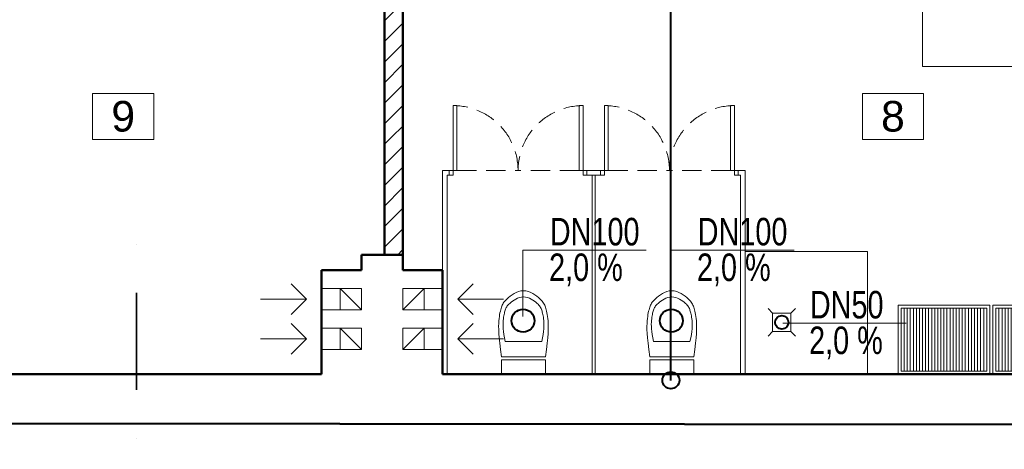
# Model space of a CAD drawing. Header units: millimetres. Extents: x 168402 to 202341, y 205146 to 229271.
# Tile 15 of 56: x 174170 to 174814, y 210982 to 211263. Entities that reach past the tile are written whole.
import ezdxf
from ezdxf.lldxf.tags import DXFTag

# ---------------------------------------------------------------- set-up
doc = ezdxf.new("R2010")
doc.units = ezdxf.units.MM
doc.linetypes.add('DASHDOT', pattern=[25.4, 12.7, -6.35, 0, -6.35])
doc.linetypes.add('DASHED', pattern=[19.05, 12.7, -6.35])
doc.layers.get('0').update_dxf_attribs({"lineweight": 0})
for name, color, linetype, lineweight in [('DRZWI I OKNA', 30, 'Continuous', 9), ('kreskowanie', 9, 'Continuous', 5), ('linia - gruba - projektowana', 170, 'Continuous', 50), ('linia - meble', 5, 'Continuous', 9), ('linia - rzut - gruba - istn.', 250, 'Continuous', 50), ('LINIA CIENKA', 7, 'Continuous', 13), ('LINIA UMEBLOWANIE', 252, 'Continuous', 5), ('OPISY', 251, 'Continuous', 9), ('WOD-KAN', 170, 'Continuous', 9), ('ściana_istniejąca', 7, 'Continuous', 35)]:
    doc.layers.add(name, color=color, linetype=linetype, lineweight=lineweight)
doc.layers.add('IS_Kanalizacja_sanitarna_grawitacyjna', color=15, linetype='SOLID')
doc.layers.add('IS_Opisy_działek_Kanalizacja', color=7, linetype='SOLID', true_color=0x000000)
doc.styles.add('simplex', font='arial.ttf')
doc.styles.get("Standard").update_dxf_attribs({"font": 'ARIALN.TTF', "width": 0.75})
tags = doc.linetypes.add('DASH', pattern=[15, 10, -5]).pattern_tags.tags
tags[6:7] = [DXFTag(74, 4), DXFTag(75, 0), DXFTag(340, '0'), DXFTag(46, 0.0), DXFTag(50, 0.0), DXFTag(44, 0.0), DXFTag(45, 0.0)]
tags[4:5] = [DXFTag(74, 4), DXFTag(75, 0), DXFTag(340, '0'), DXFTag(46, 0.0), DXFTag(50, 0.0), DXFTag(44, 0.0), DXFTag(45, 0.0)]
tags = doc.linetypes.add('SOLID', pattern=[10, 10, 0]).pattern_tags.tags
tags[6:7] = [DXFTag(74, 4), DXFTag(75, 0), DXFTag(340, '0'), DXFTag(46, 0.0), DXFTag(50, 0.0), DXFTag(44, 0.0), DXFTag(45, 0.0)]
tags[4:5] = [DXFTag(74, 4), DXFTag(75, 0), DXFTag(340, '0'), DXFTag(46, 0.0), DXFTag(50, 0.0), DXFTag(44, 0.0), DXFTag(45, 0.0)]
pattern_1 = [(45, (-194528.292, -220675.846), (-6.7351921, 6.7351921), [])]

# ---------------------------------------------------------------- blocks, each defined once
blk = doc.blocks.new('PÓŁKA ZE STALI')
at = {"layer": 'LINIA UMEBLOWANIE'}
for p, q in [((13251.78, 1323.45), (13251.78, 1379.45)), ((13251.78, 1379.45), (13292.78, 1379.45)), ((13292.78, 1379.45), (13292.78, 1323.45)), ((13292.78, 1377.45), (13251.78, 1377.45)), ((13292.78, 1375.45), (13251.78, 1375.45)), ((13292.78, 1373.45), (13251.78, 1373.45)), ((13292.78, 1371.45), (13251.78, 1371.45)), ((13292.78, 1369.45), (13251.78, 1369.45)), ((13292.78, 1367.45), (13251.78, 1367.45)), ((13292.78, 1365.45), (13251.78, 1365.45)), ((13292.78, 1363.45), (13251.78, 1363.45)), ((13292.78, 1361.45), (13251.78, 1361.45)), ((13292.78, 1359.45), (13251.78, 1359.45)), ((13292.78, 1357.45), (13251.78, 1357.45)), ((13292.78, 1355.45), (13251.78, 1355.45)), ((13292.78, 1353.45), (13251.78, 1353.45)), ((13292.78, 1351.45), (13251.78, 1351.45)), ((13292.78, 1349.45), (13251.78, 1349.45)), ((13292.78, 1347.45), (13251.78, 1347.45)), ((13292.78, 1345.45), (13251.78, 1345.45)), ((13292.78, 1343.45), (13251.78, 1343.45)), ((13292.78, 1341.45), (13251.78, 1341.45)), ((13292.78, 1339.45), (13251.78, 1339.45)), ((13292.78, 1337.45), (13251.78, 1337.45)), ((13292.78, 1335.45), (13251.78, 1335.45)), ((13292.78, 1333.45), (13251.78, 1333.45)), ((13292.78, 1331.45), (13251.78, 1331.45)), ((13292.78, 1329.45), (13251.78, 1329.45)), ((13292.78, 1327.45), (13251.78, 1327.45)), ((13292.78, 1325.45), (13251.78, 1325.45)), ((13292.78, 1323.45), (13251.78, 1323.45))]:
    blk.add_line(p, q, dxfattribs=at)
blk.add_lwpolyline([(13294.78, 1321.45), (13249.78, 1321.45), (13249.78, 1381.45), (13294.78, 1381.45), (13294.78, 1321.45)], dxfattribs=at)
blk = doc.blocks.new('G$C2A3AD980')
at = {"layer": 'kreskowanie'}
h = blk.add_hatch(dxfattribs=at)
h.set_pattern_fill('ANSI31', color=252, scale=3)
h.set_pattern_definition(pattern_1)
h.paths.add_polyline_path([(1277.98, 580), (1289.98, 580), (1289.98, 630), (1277.98, 630)])
h.paths.add_polyline_path([(1277.98, 553), (1289.98, 553), (1289.98, 580), (1277.98, 580)])
h.paths.add_polyline_path([(1137, 789), (1137, 777), (1262.97, 777), (1262.97, 779), (1262.98, 789)])
h = blk.add_hatch(dxfattribs=at)
h.set_pattern_fill('ANSI31', color=252, scale=3)
h.set_pattern_definition(pattern_1)
h.paths.add_polyline_path([(1278, 630), (1290, 630), (1290, 777), (1278, 777)])
at = {"layer": 'DRZWI I OKNA', "color": 252}
for p, q in [((1322.97, 608), (1322.97, 650.5)), ((1322.97, 650.5), (1325.47, 650.5)), ((1325.47, 650.5), (1325.47, 608)), ((1407.97, 650.5), (1405.47, 650.5)), ((1405.47, 650.5), (1405.47, 608)), ((1407.97, 608), (1407.97, 650.5)), ((1421.97, 608), (1421.97, 650.5)), ((1421.97, 650.5), (1424.47, 650.5)), ((1424.47, 650.5), (1424.47, 608)), ((1506.97, 650.5), (1504.47, 650.5)), ((1504.47, 650.5), (1504.47, 608)), ((1506.97, 608), (1506.97, 650.5)), ((1322.97, 608), (1320.47, 608)), ((1322.97, 605), (1322.97, 608)), ((1325.47, 608), (1322.97, 608)), ((1405.47, 608), (1407.97, 608)), ((1407.97, 605), (1407.97, 608)), ((1407.97, 608), (1410.47, 608)), ((1421.97, 608), (1419.47, 608)), ((1421.97, 605), (1421.97, 608)), ((1424.47, 608), (1421.97, 608)), ((1504.47, 608), (1506.97, 608)), ((1506.97, 605), (1506.97, 608)), ((1506.97, 608), (1509.47, 608)), ((1322.97, 605), (1320.47, 605)), ((1407.97, 605), (1410.47, 605)), ((1421.97, 605), (1419.47, 605)), ((1506.97, 605), (1509.47, 605))]:
    blk.add_line(p, q, dxfattribs=at)
at = {"layer": 'DRZWI I OKNA', "color": 252, "linetype": 'DASHED'}
for p, q in [((1325.47, 608), (1365.47, 608)), ((1405.47, 608), (1365.47, 608)), ((1424.47, 608), (1464.47, 608)), ((1504.47, 608), (1464.47, 608))]:
    blk.add_line(p, q, dxfattribs=at)
for centre, start, end in [((1322.97, 608), 0, 90), ((1407.97, 608), 90, 180), ((1421.97, 608), 0, 90), ((1506.97, 608), 90, 180)]:
    blk.add_arc(centre, 42.5, start, end, dxfattribs=at)
at = {"layer": 'linia - gruba - projektowana', "color": 252}
for p, q in [((1263, 543), (1263, 553)), ((1290, 553), (1263, 553)), ((1290, 543), (1290, 553)), ((1237, 475), (1237, 543)), ((1263, 543), (1237, 543)), ((1316, 543), (1290, 543)), ((1316, 475), (1316, 543)), ((1237, 475), (841.5, 475)), ((1316, 475), (1746, 475)), ((1872, 442), (930.17, 442.65))]:
    blk.add_line(p, q, dxfattribs=at)
at = {"layer": 'linia - meble', "color": 3}
for p, q in [((1357.08, 496.33), (1380.92, 496.33)), ((1454.08, 496.33), (1477.92, 496.33)), ((1354.6, 486.3), (1383.4, 486.3)), ((1354.6, 484.3), (1354.6, 474.5)), ((1354.6, 484.3), (1383.4, 484.3)), ((1383.4, 484.3), (1383.4, 474.5)), ((1451.6, 486.3), (1480.4, 486.3)), ((1451.6, 484.3), (1451.6, 474.5)), ((1451.6, 484.3), (1480.4, 484.3)), ((1480.4, 484.3), (1480.4, 474.5))]:
    blk.add_line(p, q, dxfattribs=at)
for points in [[(1354.6, 486.3), (1353.94, 491.04), (1353.45, 495.12), (1353.11, 498.61), (1352.89, 501.58), (1352.79, 504.12), (1352.77, 506.28), (1352.83, 508.16), (1352.93, 509.81), (1353.07, 511.32), (1353.24, 512.69), (1353.43, 513.93), (1353.64, 515.07), (1353.87, 516.1), (1354.11, 517.03), (1354.35, 517.89), (1354.6, 518.67), (1354.85, 519.4), (1355.13, 520.07), (1355.44, 520.72), (1355.81, 521.36), (1356.26, 522.01), (1356.8, 522.68), (1357.47, 523.4), (1358.27, 524.17), (1359.22, 525.02), (1360.31, 525.9), (1361.53, 526.77), (1362.86, 527.59), (1364.29, 528.32), (1365.79, 528.9), (1367.37, 529.31), (1369, 529.5)], [(1383.4, 486.3), (1384.06, 491.04), (1384.55, 495.12), (1384.89, 498.61), (1385.11, 501.58), (1385.21, 504.12), (1385.23, 506.28), (1385.17, 508.16), (1385.07, 509.81), (1384.93, 511.32), (1384.76, 512.69), (1384.57, 513.93), (1384.36, 515.07), (1384.13, 516.1), (1383.89, 517.03), (1383.65, 517.89), (1383.4, 518.67), (1383.15, 519.4), (1382.87, 520.07), (1382.56, 520.72), (1382.19, 521.36), (1381.74, 522.01), (1381.2, 522.68), (1380.53, 523.4), (1379.73, 524.17), (1378.78, 525.02), (1377.69, 525.9), (1376.47, 526.77), (1375.14, 527.59), (1373.71, 528.32), (1372.21, 528.9), (1370.63, 529.31), (1369, 529.5)], [(1451.6, 486.3), (1450.94, 491.04), (1450.45, 495.12), (1450.11, 498.61), (1449.89, 501.58), (1449.79, 504.12), (1449.77, 506.28), (1449.83, 508.16), (1449.93, 509.81), (1450.07, 511.32), (1450.24, 512.69), (1450.43, 513.93), (1450.64, 515.07), (1450.87, 516.1), (1451.11, 517.03), (1451.35, 517.89), (1451.6, 518.67), (1451.85, 519.4), (1452.13, 520.07), (1452.44, 520.72), (1452.81, 521.36), (1453.26, 522.01), (1453.8, 522.68), (1454.47, 523.4), (1455.27, 524.17), (1456.22, 525.02), (1457.31, 525.9), (1458.53, 526.77), (1459.86, 527.59), (1461.29, 528.32), (1462.79, 528.9), (1464.37, 529.31), (1466, 529.5)], [(1480.4, 486.3), (1481.06, 491.04), (1481.55, 495.12), (1481.89, 498.61), (1482.11, 501.58), (1482.21, 504.12), (1482.23, 506.28), (1482.17, 508.16), (1482.07, 509.81), (1481.93, 511.32), (1481.76, 512.69), (1481.57, 513.93), (1481.36, 515.07), (1481.13, 516.1), (1480.89, 517.03), (1480.65, 517.89), (1480.4, 518.67), (1480.15, 519.4), (1479.87, 520.07), (1479.56, 520.72), (1479.19, 521.36), (1478.74, 522.01), (1478.2, 522.68), (1477.53, 523.4), (1476.73, 524.17), (1475.78, 525.02), (1474.69, 525.9), (1473.47, 526.77), (1472.14, 527.59), (1470.71, 528.32), (1469.21, 528.9), (1467.63, 529.31), (1466, 529.5)], [(1357.08, 496.33), (1356.55, 498.75), (1356.16, 500.92), (1355.88, 502.87), (1355.71, 504.62), (1355.63, 506.19), (1355.62, 507.61), (1355.66, 508.9), (1355.75, 510.08), (1355.86, 511.17), (1355.99, 512.19), (1356.15, 513.13), (1356.31, 513.99), (1356.49, 514.79), (1356.68, 515.53), (1356.88, 516.21), (1357.08, 516.84), (1357.28, 517.42), (1357.5, 517.96), (1357.76, 518.48), (1358.06, 518.99), (1358.43, 519.51), (1358.88, 520.04), (1359.44, 520.62), (1360.11, 521.24), (1360.92, 521.91), (1361.84, 522.62), (1362.86, 523.31), (1363.97, 523.97), (1365.16, 524.55), (1366.4, 525.02), (1367.69, 525.35), (1369, 525.5)], [(1380.92, 496.33), (1381.45, 498.75), (1381.84, 500.92), (1382.12, 502.87), (1382.29, 504.62), (1382.37, 506.19), (1382.38, 507.61), (1382.34, 508.9), (1382.25, 510.08), (1382.14, 511.17), (1382.01, 512.19), (1381.85, 513.13), (1381.69, 513.99), (1381.51, 514.79), (1381.32, 515.53), (1381.12, 516.21), (1380.92, 516.84), (1380.72, 517.42), (1380.5, 517.96), (1380.24, 518.48), (1379.94, 518.99), (1379.57, 519.51), (1379.12, 520.04), (1378.56, 520.62), (1377.89, 521.24), (1377.08, 521.91), (1376.16, 522.62), (1375.14, 523.31), (1374.03, 523.97), (1372.84, 524.55), (1371.6, 525.02), (1370.31, 525.35), (1369, 525.5)], [(1454.08, 496.33), (1453.55, 498.75), (1453.16, 500.92), (1452.88, 502.87), (1452.71, 504.62), (1452.63, 506.19), (1452.62, 507.61), (1452.66, 508.9), (1452.75, 510.08), (1452.86, 511.17), (1452.99, 512.19), (1453.15, 513.13), (1453.31, 513.99), (1453.49, 514.79), (1453.68, 515.53), (1453.88, 516.21), (1454.08, 516.84), (1454.28, 517.42), (1454.5, 517.96), (1454.76, 518.48), (1455.06, 518.99), (1455.43, 519.51), (1455.88, 520.04), (1456.44, 520.62), (1457.11, 521.24), (1457.92, 521.91), (1458.84, 522.62), (1459.86, 523.31), (1460.97, 523.97), (1462.16, 524.55), (1463.4, 525.02), (1464.69, 525.35), (1466, 525.5)], [(1477.92, 496.33), (1478.45, 498.75), (1478.84, 500.92), (1479.12, 502.87), (1479.29, 504.62), (1479.37, 506.19), (1479.38, 507.61), (1479.34, 508.9), (1479.25, 510.08), (1479.14, 511.17), (1479.01, 512.19), (1478.85, 513.13), (1478.69, 513.99), (1478.51, 514.79), (1478.32, 515.53), (1478.12, 516.21), (1477.92, 516.84), (1477.72, 517.42), (1477.5, 517.96), (1477.24, 518.48), (1476.94, 518.99), (1476.57, 519.51), (1476.12, 520.04), (1475.56, 520.62), (1474.89, 521.24), (1474.08, 521.91), (1473.16, 522.62), (1472.14, 523.31), (1471.03, 523.97), (1469.84, 524.55), (1468.6, 525.02), (1467.31, 525.35), (1466, 525.5)]]:
    blk.add_lwpolyline(points, dxfattribs=at)
at = {"layer": 'linia - rzut - gruba - istn.', "color": 252, "ltscale": 1.2}
for p, q in [((1278, 553), (1278, 777)), ((1290, 553), (1290, 777))]:
    blk.add_line(p, q, dxfattribs=at)
at = {"layer": 'LINIA CIENKA', "color": 252}
for p, q in [((1316, 608), (1316, 475)), ((1320.5, 608), (1316, 608)), ((1320.5, 605), (1320.5, 608)), ((1410.47, 605), (1410.47, 608)), ((1410.47, 608), (1419.47, 608)), ((1419.47, 605), (1419.47, 608)), ((1419.47, 608), (1419.47, 608)), ((1509.47, 605), (1509.47, 608)), ((1509.47, 608), (1514, 608)), ((1514, 608), (1514, 475)), ((1319, 605), (1319, 475)), ((1320.5, 605), (1319, 605)), ((1415.97, 605), (1410.47, 605)), ((1413.97, 605.09), (1413.97, 475)), ((1415.97, 605.09), (1415.97, 475)), ((1419.47, 605), (1415.97, 605)), ((1509.47, 605), (1511, 605)), ((1511, 605), (1511, 475)), ((1217, 534), (1227, 524)), ((1249, 531), (1237, 531)), ((1249, 531), (1263, 517)), ((1304, 531), (1290, 517)), ((1304, 531), (1316, 531)), ((1336, 534), (1326, 524)), ((1227, 524), (1197, 524)), ((1217, 514), (1227, 524)), ((1326, 524), (1356, 524)), ((1336, 514), (1326, 524)), ((1249, 517), (1237, 517)), ((1304, 517), (1316, 517)), ((1217, 508), (1227, 498)), ((1249, 505), (1237, 505)), ((1249, 505), (1263, 491)), ((1304, 505), (1290, 491)), ((1304, 505), (1316, 505)), ((1336, 508), (1326, 498)), ((1227, 498), (1197, 498)), ((1217, 488), (1227, 498)), ((1326, 498), (1356, 498)), ((1336, 488), (1326, 498)), ((1249, 491), (1237, 491)), ((1304, 491), (1316, 491))]:
    blk.add_line(p, q, dxfattribs=at)
for points in [[(1630, 736), (1720, 736), (1720, 676), (1630, 676)], [(1514, 475), (1594, 475.09), (1594, 555.09), (1514, 555.09)], [(1263, 531), (1249, 531), (1249, 517), (1263, 517)], [(1290, 531), (1304, 531), (1304, 517), (1290, 517)], [(1263, 505), (1249, 505), (1249, 491), (1263, 491)], [(1290, 505), (1304, 505), (1304, 491), (1290, 491)]]:
    blk.add_lwpolyline(points, close=True, dxfattribs=at)
at = {"layer": 'OPISY', "color": 252}
for points in [[(1087.2, 658.39), (1087.2, 628.39), (1127.2, 628.39), (1127.2, 658.39)], [(1590.64, 658.39), (1590.64, 628.39), (1630.64, 628.39), (1630.64, 658.39)]]:
    blk.add_lwpolyline(points, close=True, dxfattribs=at)
at = {"layer": 'WOD-KAN', "color": 3}
for p, q in [((1528.97, 517.76), (1531.97, 514.76)), ((1543.97, 514.76), (1546.97, 517.76)), ((1528.97, 499.76), (1531.97, 502.76)), ((1543.97, 502.76), (1546.97, 499.76))]:
    blk.add_line(p, q, dxfattribs=at)
blk.add_lwpolyline([(1531.97, 502.76), (1531.97, 514.76), (1543.97, 514.76), (1543.97, 502.76)], close=True, dxfattribs=at)
at = {"layer": 'ściana_istniejąca', "color": 252, "linetype": 'DASHDOT', "ltscale": 5}
blk.add_line((1115.93, 210.45), (1115.93, 565.85), dxfattribs=at)
at = {"layer": 'LINIA UMEBLOWANIE', "color": 252, "xscale": -1, "rotation": 270}
for p in [(292.55, -12774.78), (354.55, -12774.78)]:
    blk.add_blockref('PÓŁKA ZE STALI', p, dxfattribs=at)
at = {"layer": 'OPISY', "color": 252, "char_height": 20, "attachment_point": 5, "style": 'simplex'}
for s, insert, width in [('9', (1107.2, 643.39), 47.1802), ('8', (1610.64, 643.39), 40)]:
    blk.add_mtext(s, dxfattribs=dict(at, insert=insert, width=width))

msp = doc.modelspace()

# ---------------------------------------------------------------- linework, layer by layer
at = {"layer": 'IS_Kanalizacja_sanitarna_grawitacyjna', "lineweight": 40, "ltscale": 0.1}
for centre, radius in [((174499.45, 211066.14), 7.5), ((174596.45, 211066.14), 7.5), ((174668.66, 211065.05), 4.4)]:
    msp.add_circle(centre, radius, dxfattribs=at)

# ---------------------------------------------------------------- next in the draw order: block references
at = {"ltscale": 4}
msp.add_blockref('G$C2A3AD980', (173130.7, 210556.24), dxfattribs=at)

# ---------------------------------------------------------------- next in the draw order: linework, layer by layer
at = {"layer": 'IS_Kanalizacja_sanitarna_grawitacyjna', "linetype": 'DASH', "lineweight": 40}
msp.add_lwpolyline([(174596.14, 211027.14), (174596.14, 211366.41)], dxfattribs=at)
at = {"layer": 'IS_Kanalizacja_sanitarna_grawitacyjna', "lineweight": 40, "ltscale": 0.1}
msp.add_circle((174596.14, 211027.14), 5.53, dxfattribs=at)
at = {"layer": 'IS_Opisy_działek_Kanalizacja', "lineweight": 20, "ltscale": 0.1}
for p, q in [((174499.24, 211112.21), (174579.99, 211112.21)), ((174595.95, 211112.21), (174676.7, 211112.21)), ((174669.3, 211064.47), (174750.05, 211064.47))]:
    msp.add_line(p, q, dxfattribs=at)
for points in [[(174499.24, 211112.21), (174499.24, 211068.77)], [(174595.95, 211112.21), (174595.95, 211068.77)]]:
    msp.add_lwpolyline(points, dxfattribs=at)

# ---------------------------------------------------------------- next in the draw order: texts
at = {"layer": 'IS_Opisy_działek_Kanalizacja', "ltscale": 0.1}
for s, insert, char_height, attachment_point in [('{\\fArial|b0|i0|c0|p0;\\H1.315789x;DN100}', (174516.93, 211115.09), 13.68, 7), ('{\\fArial|b0|i0|c0|p0;\\H1.315789x;DN100}', (174613.65, 211115.09), 13.68, 7), ('{\\fArial|b0|i0|c0|p0;2,0 %}', (174516.43, 211110.05), 18, 1), ('{\\fArial|b0|i0|c0|p0;2,0 %}', (174613.15, 211110.05), 18, 1), ('{\\fArial|b0|i0|c0|p0;\\H1.315789x;DN50}', (174687, 211067.35), 13.68, 7), ('{\\fArial|b0|i0|c0|p0;2,0 %}', (174686.5, 211062.31), 18, 1)]:
    msp.add_mtext(s, dxfattribs=dict(at, insert=insert, char_height=char_height, attachment_point=attachment_point))

doc.saveas('drawing.dxf')
